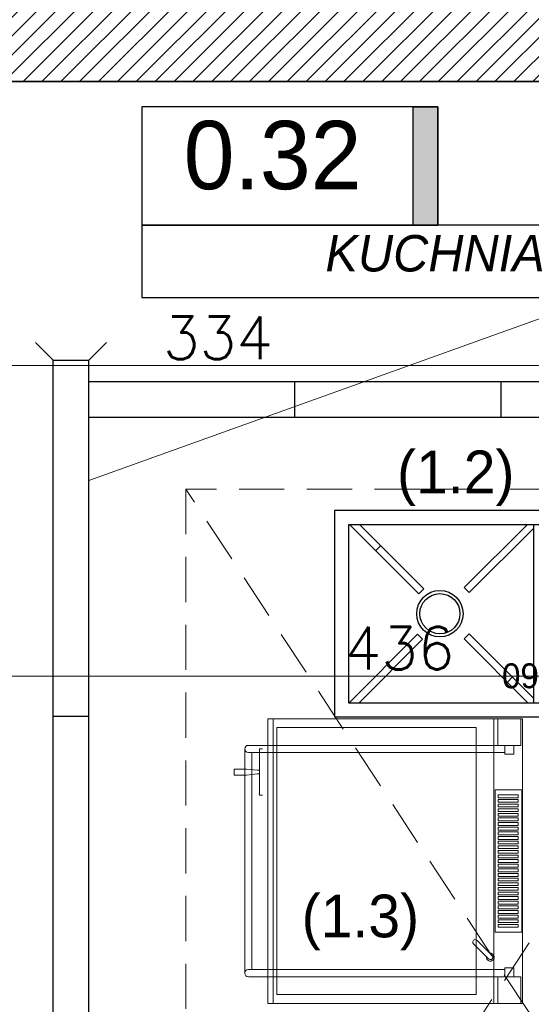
# Model space of a CAD drawing. Header units: millimetres. Extents: x -587 to 358276, y -26688 to 221215.
# Tile 131 of 256: x 9043 to 9187, y 10541 to 10818. Entities that reach past the tile are written whole.
import ezdxf

# ---------------------------------------------------------------- set-up
doc = ezdxf.new("R2010")
doc.units = ezdxf.units.MM
doc.header["$MEASUREMENT"] = 0
doc.linetypes.add('DASHED', pattern=[19.05, 12.7, -6.35])
for name, color, linetype, lineweight in [('A_istniejące ściany', 7, 'Continuous', 35), ('A_wyposażenie', 7, 'Continuous', 9), ('l.wypełnien', 253, 'Continuous', 5), ('wymiarowanie', 176, 'Continuous', 9)]:
    doc.layers.add(name, color=color, linetype=linetype, lineweight=lineweight)
for name, color, linetype in [('tabelki opis', 7, 'Continuous'), ('TECHNOLOGIA KUCHNI', 3, 'Continuous'), ('Wymiary mebli mm', 8, 'Continuous')]:
    doc.layers.add(name, color=color, linetype=linetype)
doc.styles.add('ROMANS', font='romans')
doc.styles.add('styl2', font='simplex.shx')
doc.dimstyles.new('Skala 1-50', dxfattribs={"dimtxt": 12, "dimasz": 5, "dimexe": 1, "dimexo": 1, "dimgap": 1.5, "dimtad": 1, "dimdec": 1, "dimrnd": 0.5, "dimtxsty": 'styl2', "dimblk": 'ARCHTICK', "dimcen": 5, "dimadec": 0, "dimazin": 0, "dimtfac": 1, "dimtdec": 1, "dimtmove": 1, "dimatfit": 3, "dimldrblk": 'ARCHTICK', "dimfxl": 5, "dimfxlon": 1, "dimlwd": -1, "dimlwe": -1, "dimarcsym": 0})

# ---------------------------------------------------------------- blocks, each defined once
blk = doc.blocks.new('A$C1A603044')
at = {"layer": 'TECHNOLOGIA KUCHNI', "color": 8}
for p, q in [((116, 58), (0, 58)), ((0, 58), (0, 0)), ((116, 0), (116, 58)), ((112, 54), (4, 54)), ((4, 54), (4, 4)), ((22.15, 34.67), (4, 52.83)), ((5.62, 54), (23.55, 36.07)), ((35.26, 36.19), (53.07, 54)), ((55.87, 54), (36.66, 34.79)), ((56, 54), (56, 4)), ((60, 54), (60, 4)), ((78.15, 34.67), (60, 52.83)), ((61.62, 54), (79.55, 36.07)), ((91.26, 36.19), (109.07, 54)), ((111.87, 54), (92.66, 34.79)), ((112, 4), (112, 54)), ((10, 46.82), (11.4, 48.22)), ((47.41, 48.34), (48.81, 46.94)), ((66, 46.82), (67.4, 48.22)), ((23.55, 36.07), (22.15, 34.67)), ((36.66, 34.79), (35.26, 36.19)), ((79.55, 36.07), (78.15, 34.67)), ((92.66, 34.79), (91.26, 36.19)), ((4, 4.93), (22.13, 23.06)), ((22.13, 23.06), (23.53, 21.66)), ((34.83, 22), (36.22, 23.4)), ((36.22, 23.4), (55.62, 4)), ((60, 4.93), (78.13, 23.06)), ((78.13, 23.06), (79.53, 21.66)), ((90.83, 22), (92.22, 23.4)), ((92.22, 23.4), (111.62, 4)), ((23.53, 21.66), (5.87, 4)), ((52.83, 4), (34.83, 22)), ((79.53, 21.66), (61.87, 4)), ((108.83, 4), (90.83, 22)), ((48.37, 11.25), (46.97, 9.85)), ((104.37, 11.25), (102.97, 9.85)), ((11.38, 9.51), (9.98, 10.91)), ((4, 4), (112, 4)), ((0, 0), (116, 0))]:
    blk.add_line(p, q, dxfattribs=at)
for centre, radius in [((29.47, 29), 6.52), ((29.47, 29), 5.64), ((86.34, 29), 6.52), ((86.34, 29), 5.64)]:
    blk.add_circle(centre, radius, dxfattribs=at)
at = {"layer": 'Wymiary mebli mm', "color": 8}
blk.add_text('1160', height=7, dxfattribs=at).set_placement((48.08, 42.95))
blk = doc.blocks.new('_ArchTick')
at = {"color": 0, "linetype": 'ByBlock', "const_width": 0.15}
blk.add_lwpolyline([(-0.5, -0.5), (0.5, 0.5)], dxfattribs=at)
blk = doc.blocks.new('*D3871')
at = {"layer": 'Defpoints', "color": 0}
for p in [(8932.19, 10743.15), (9266.19, 10743.15), (9266.19, 10720.82)]:
    blk.add_point(p, dxfattribs=at)
at = {"layer": 'wymiarowanie', "color": 0}
for p, q in [((8932.19, 10725.82), (8932.19, 10719.82)), ((9266.19, 10725.82), (9266.19, 10719.82)), ((8932.19, 10720.82), (9266.19, 10720.82))]:
    blk.add_line(p, q, dxfattribs=at)
at = {"layer": 'wymiarowanie', "color": 0, "xscale": 5, "yscale": 5, "zscale": 5, "rotation": 180}
blk.add_blockref('_ArchTick', (8932.19, 10720.82), dxfattribs=at)
at = {"layer": 'wymiarowanie', "color": 0, "xscale": 5, "yscale": 5, "zscale": 5}
blk.add_blockref('_ArchTick', (9266.19, 10720.82), dxfattribs=at)
at = {"layer": 'wymiarowanie', "color": 0, "insert": (9099.19, 10728.62), "char_height": 12, "attachment_point": 5, "style": 'styl2'}
blk.add_mtext('334', dxfattribs=at)
blk = doc.blocks.new('*D3885')
at = {"layer": 'Defpoints', "color": 0}
for p in [(9368.21, 10633.58), (8932.19, 10605.06), (9368.21, 10605.06)]:
    blk.add_point(p, dxfattribs=at)
at = {"layer": 'wymiarowanie', "color": 0}
for p, q in [((8932.19, 10628.58), (8932.19, 10634.58)), ((9368.21, 10628.58), (9368.21, 10634.58)), ((8932.19, 10633.58), (9368.21, 10633.58))]:
    blk.add_line(p, q, dxfattribs=at)
at = {"layer": 'wymiarowanie', "color": 0, "xscale": 5, "yscale": 5, "zscale": 5, "rotation": 180}
blk.add_blockref('_ArchTick', (8932.19, 10633.58), dxfattribs=at)
at = {"layer": 'wymiarowanie', "color": 0, "xscale": 5, "yscale": 5, "zscale": 5}
blk.add_blockref('_ArchTick', (9368.21, 10633.58), dxfattribs=at)
at = {"layer": 'wymiarowanie', "color": 0, "insert": (9150.2, 10641.38), "char_height": 12, "attachment_point": 5, "style": 'styl2'}
blk.add_mtext('436', dxfattribs=at)

msp = doc.modelspace()

# ---------------------------------------------------------------- hatches: boundary and pattern name
at = {"layer": 'l.wypełnien'}
h = msp.add_hatch(dxfattribs=at)
h.set_pattern_fill('ANSI31', color=256, scale=30, style=0)
h.set_pattern_definition([(45, (0, 6.0705), (-2.6516504, 2.6516504), [])])
edge = h.paths.add_edge_path()
edge.add_line((8932.19, 10926.77), (8932.19, 10984.74))
edge.add_line((8932.19, 10984.74), (8932.19, 11029.24))
edge.add_line((8932.19, 11029.24), (8932.19, 11092.62))
edge.add_line((8932.19, 11092.62), (8932.19, 11096.12))
edge.add_line((8932.19, 11096.12), (8887.19, 11096.12))
edge.add_line((8887.19, 11096.12), (8887.19, 10926.77))
edge.add_line((8887.19, 10926.77), (8932.19, 10926.77))
h.paths.add_polyline_path([(9644.52, 11101.7), (9645.19, 11101.7), (9645.19, 11328.39), (9879.19, 11328.39), (9879.19, 11240.39), (9924.19, 11240.39), (9924.19, 11374.77), (9592.09, 11374.77), (9506.19, 11374.77), (9506.19, 11329.59), (9604.19, 11329.59), (9604.19, 11101.7)])
h.paths.add_polyline_path([(8887.19, 10692.11), (8932.19, 10692.11), (8932.19, 10800.59), (9246.19, 10800.59), (9246.19, 10839.59), (9259.19, 10839.59), (9259.19, 10913.09), (9235.19, 10913.09), (9235.19, 10839.59), (8932.19, 10839.59), (8932.19, 10926.77), (8887.19, 10926.77)])
h.paths.add_polyline_path([(8975.77, 11329.59), (9235.19, 11329.59), (9259.19, 11329.59), (9360.94, 11329.59), (9360.94, 11374.77), (8975.77, 11374.77)])
h.paths.add_polyline_path([(8887.19, 11374.77), (8887.19, 11242.37), (8907.93, 11242.37), (8932.19, 11242.37), (8932.19, 11329.59), (8975.77, 11329.59), (8975.77, 11374.77)])
h.paths.add_polyline_path([(9604.19, 11101.7), (9644.52, 11101.7), (9644.52, 11096.13), (9645.19, 11096.13), (9645.19, 11011.5), (9612.19, 11011.5), (9612.19, 11024.5), (9604.19, 11024.5)])
h.paths.add_polyline_path([(9924.19, 11101.7), (9924.19, 11164.96), (9879.19, 11164.96), (9879.19, 11101.7)])
h.paths.add_polyline_path([(9246.19, 10839.59), (9246.19, 10800.59), (9266.19, 10800.59), (9266.19, 10839.59)])
h.paths.add_polyline_path([(9879.19, 11084.56), (9924.19, 11084.66), (9924.19, 11101.7), (9879.19, 11101.7)])
h.paths.add_polyline_path([(9259.19, 10913.09), (9259.19, 10933.09), (9250.18, 10933.09), (9235.19, 10933.09), (9235.19, 10913.09)])
h.paths.add_polyline_path([(9235.19, 11078.39), (9235.19, 11058.39), (9259.19, 11058.39), (9259.19, 11078.39)])
h.paths.add_polyline_path([(9235.19, 11035.09), (9250.18, 11035.09), (9259.19, 11035.09), (9259.19, 11041.22), (9259.19, 11055.09), (9235.19, 11055.09)])
h.paths.add_polyline_path([(9235.19, 11329.59), (9235.19, 11309.59), (9259.19, 11309.59), (9259.19, 11329.59)])
h.paths.add_polyline_path([(9235.19, 11192.99), (9259.19, 11192.99), (9259.19, 11192.99), (9259.19, 11197.59), (9259.19, 11205.59), (9259.19, 11205.59), (9235.19, 11205.59), (9235.19, 11197.59)])
h.paths.add_polyline_path([(9235.19, 11180.39), (9247.19, 11180.39), (9259.19, 11180.39), (9259.19, 11180.39), (9259.19, 11192.99), (9259.19, 11192.99), (9235.19, 11192.99), (9235.19, 11180.39)])
h.paths.add_polyline_path([(9259.19, 11055.09), (9259.19, 11057.99), (9259.19, 11058.39), (9235.19, 11058.39), (9235.19, 11055.09), (9259.19, 11055.09)])
at = {"layer": 'tabelki opis'}
msp.add_hatch(color=252, dxfattribs=at).paths.add_polyline_path([(9160.99, 10760.24), (9160.99, 10793.51), (9154.03, 10793.51), (9154.03, 10760.24)])

# ---------------------------------------------------------------- linework, layer by layer
at = {"linetype": 'ByBlock', "ltscale": 0.03}
for p, q in [((9052.9, 10722.29), (9047.94, 10727.26)), ((9062.9, 10722.29), (9067.87, 10727.26)), ((9052.9, 10722.29), (9062.9, 10722.29)), ((9052.9, 10422.29), (9052.9, 10722.29)), ((9062.9, 10422.29), (9062.9, 10722.29)), ((9062.9, 10716.34), (9294.55, 10716.34)), ((9120.81, 10706.34), (9120.81, 10716.34)), ((9178.73, 10706.34), (9178.73, 10716.34)), ((9062.9, 10706.34), (9294.55, 10706.34)), ((9052.9, 10622.29), (9062.9, 10622.29))]:
    msp.add_line(p, q, dxfattribs=at)
at = {"layer": 'A_istniejące ściany', "color": 7}
msp.add_lwpolyline([(8932.19, 10800.59), (9266.19, 10800.59)], dxfattribs=at)
at = {"layer": 'A_wyposażenie', "color": 7, "linetype": 'DASHED'}
for p, q in [((9270.19, 10411.59), (9090.19, 10686.09)), ((9270.21, 10686.09), (9090.19, 10411.59))]:
    msp.add_line(p, q, dxfattribs=at)
at = {"layer": 'A_wyposażenie'}
for p, q in [((9106.74, 10613.1), (9106.74, 10550.09)), ((9108.74, 10551.09), (9108.74, 10612.09)), ((9107.22, 10607.45), (9103.78, 10607.45)), ((9103.78, 10607.45), (9103.78, 10605.74)), ((9110.19, 10607.12), (9107.22, 10607.45)), ((9110.85, 10607.12), (9110.19, 10607.12)), ((9103.78, 10605.74), (9107.24, 10605.74)), ((9107.24, 10605.74), (9110.19, 10606.07)), ((9110.19, 10606.07), (9110.81, 10606.07))]:
    msp.add_line(p, q, dxfattribs=at)
at = {"layer": 'A_wyposażenie', "color": 7, "linetype": 'DASHED'}
msp.add_lwpolyline([(9090.19, 10411.59), (9270.19, 10411.59), (9270.21, 10686.09), (9090.19, 10686.09)], close=True, dxfattribs=at)
at = {"layer": 'A_wyposażenie'}
for points in [[(9113.24, 10621.59), (9184.74, 10621.59), (9184.74, 10541.59), (9113.24, 10541.59)], [(9114.74, 10621.59), (9176.74, 10621.59), (9176.74, 10541.59), (9114.74, 10541.59)], [(9177.79, 10621.59), (9184.29, 10621.59), (9184.29, 10614.09), (9177.79, 10614.09)], [(9115.74, 10544.09), (9171.74, 10544.09), (9171.74, 10619.09), (9115.74, 10619.09)], [(9179.79, 10614.09), (9182.29, 10614.09), (9182.29, 10611.59), (9179.79, 10611.59)], [(9177.09, 10601.59), (9184.59, 10601.59), (9184.59, 10561.59), (9177.09, 10561.59)], [(9177.95, 10600.19), (9183.57, 10600.19), (9183.57, 10599.39), (9177.95, 10599.39)], [(9177.95, 10598.89), (9183.57, 10598.89), (9183.57, 10598.09), (9177.95, 10598.09)], [(9177.95, 10597.59), (9183.57, 10597.59), (9183.57, 10596.79), (9177.95, 10596.79)], [(9177.95, 10596.29), (9183.57, 10596.29), (9183.57, 10595.49), (9177.95, 10595.49)], [(9177.95, 10594.99), (9183.57, 10594.99), (9183.57, 10594.19), (9177.95, 10594.19)], [(9177.95, 10593.69), (9183.57, 10593.69), (9183.57, 10592.89), (9177.95, 10592.89)], [(9177.95, 10592.39), (9183.57, 10592.39), (9183.57, 10591.59), (9177.95, 10591.59)], [(9177.95, 10591.09), (9183.57, 10591.09), (9183.57, 10590.29), (9177.95, 10590.29)], [(9177.95, 10589.79), (9183.57, 10589.79), (9183.57, 10588.99), (9177.95, 10588.99)], [(9177.95, 10588.49), (9183.57, 10588.49), (9183.57, 10587.69), (9177.95, 10587.69)], [(9177.95, 10587.19), (9183.57, 10587.19), (9183.57, 10586.39), (9177.95, 10586.39)], [(9177.95, 10585.89), (9183.57, 10585.89), (9183.57, 10585.09), (9177.95, 10585.09)], [(9177.95, 10584.59), (9183.57, 10584.59), (9183.57, 10583.79), (9177.95, 10583.79)], [(9177.95, 10583.29), (9183.57, 10583.29), (9183.57, 10582.49), (9177.95, 10582.49)], [(9177.95, 10581.99), (9183.57, 10581.99), (9183.57, 10581.19), (9177.95, 10581.19)], [(9177.95, 10580.69), (9183.57, 10580.69), (9183.57, 10579.89), (9177.95, 10579.89)], [(9177.95, 10579.39), (9183.57, 10579.39), (9183.57, 10578.59), (9177.95, 10578.59)], [(9177.95, 10578.09), (9183.57, 10578.09), (9183.57, 10577.29), (9177.95, 10577.29)], [(9177.95, 10576.79), (9183.57, 10576.79), (9183.57, 10575.99), (9177.95, 10575.99)], [(9177.95, 10575.49), (9183.57, 10575.49), (9183.57, 10574.69), (9177.95, 10574.69)], [(9177.95, 10574.19), (9183.57, 10574.19), (9183.57, 10573.39), (9177.95, 10573.39)], [(9177.95, 10572.89), (9183.57, 10572.89), (9183.57, 10572.09), (9177.95, 10572.09)], [(9177.95, 10571.59), (9183.57, 10571.59), (9183.57, 10570.79), (9177.95, 10570.79)], [(9177.95, 10570.29), (9183.57, 10570.29), (9183.57, 10569.49), (9177.95, 10569.49)], [(9177.95, 10568.99), (9183.57, 10568.99), (9183.57, 10568.19), (9177.95, 10568.19)], [(9177.95, 10567.69), (9183.57, 10567.69), (9183.57, 10566.89), (9177.95, 10566.89)], [(9177.95, 10566.39), (9183.57, 10566.39), (9183.57, 10565.59), (9177.95, 10565.59)], [(9177.95, 10565.09), (9183.57, 10565.09), (9183.57, 10564.29), (9177.95, 10564.29)], [(9177.95, 10563.79), (9183.57, 10563.79), (9183.57, 10562.99), (9177.95, 10562.99)], [(9179.79, 10551.59), (9182.29, 10551.59), (9182.29, 10549.09), (9179.79, 10549.09)], [(9177.79, 10549.09), (9184.29, 10549.09), (9184.29, 10541.59), (9177.79, 10541.59)]]:
    msp.add_lwpolyline(points, close=True, dxfattribs=at)
for points in [[(9179.79, 10614.09), (9107.74, 10614.09, 1), (9107.74, 10612.09), (9179.79, 10612.09)], [(9111.74, 10613.09), (9110.99, 10613.09, 0.52291), (9110.85, 10612.9), (9110.85, 10600.49), (9110.82, 10600.36, 0.57735), (9111.09, 10600.09), (9111.74, 10600.09)], [(9175.24, 10554.1), (9171, 10558.34, -1.047763), (9172.02, 10559.27), (9176.23, 10555.09, -1.002814), (9175.24, 10554.1)], [(9179.79, 10551.09), (9107.74, 10551.09, 1), (9107.74, 10549.09), (9179.79, 10549.09)]]:
    msp.add_lwpolyline(points, format="xyb", dxfattribs=at)
msp.add_arc((9175.74, 10554.59), 1.1, 174.5212, 95.64, dxfattribs=at)
at = {"layer": 'tabelki opis', "color": 7}
for points in [[(9160.99, 10793.51), (9077.83, 10793.51), (9077.83, 10760.24), (9160.99, 10760.24), (9160.99, 10793.51)], [(9077.83, 10739.97), (9242.57, 10739.97), (9242.57, 10760.24), (9077.83, 10760.24), (9077.83, 10739.97)]]:
    msp.add_lwpolyline(points, dxfattribs=at)
at = {"layer": 'tabelki opis'}
msp.add_lwpolyline([(9160.99, 10760.24), (9154.03, 10760.24), (9154.03, 10793.51), (9160.99, 10793.51)], close=True, dxfattribs=at)
at = {"layer": 'wymiarowanie'}
msp.add_line((9256.58, 10758.03), (9062.9, 10688.48), dxfattribs=at)

# ---------------------------------------------------------------- block references
at = {"layer": 'A_wyposażenie', "color": 7, "rotation": 180}
msp.add_blockref('A$C1A603044', (9247.9, 10680.09), dxfattribs=at)
msp.add_blockref('A$C1A603044', (9247.9, 10680.09), dxfattribs=at)

# ---------------------------------------------------------------- texts
at = {"layer": 'tabelki opis', "color": 7, "attachment_point": 1}
for s, insert, char_height, width in [('{\\fCentury Gothic|b0|i0|c238|p34;0.32}', (9089.56, 10789.55), 19.2, 56.7), ('\\pxqc;{\\fCentury Gothic|b0|i1|c238|p34;KUCHNIA}', (9077.83, 10757.48), 10.24, 164.736)]:
    msp.add_mtext(s, dxfattribs=dict(at, insert=insert, char_height=char_height, width=width))
at = {"layer": 'wymiarowanie', "char_height": 12, "width": 500.0426, "attachment_point": 3, "style": 'ROMANS'}
for s, insert in [('\\pxql;{\\fCentury Gothic|b0|i0|c238|p0;(1.2) \\P }', (9649.55, 10696.93)), ('\\pxql;{\\fCentury Gothic|b0|i0|c238|p0;(1.3) \\P }', (9622.76, 10572.16))]:
    msp.add_mtext(s, dxfattribs=dict(at, insert=insert))

# ---------------------------------------------------------------- dimensions: what is measured, and where the dimension line sits
at = {"layer": 'wymiarowanie'}
for base, p1, p2, picture, middle in [((9266.19, 10720.82), (8932.19, 10743.15), (9266.19, 10743.15), '*D3871', (9099.19, 10728.62)), ((9368.21, 10633.58), (8932.19, 10605.06), (9368.21, 10605.06), '*D3885', (9150.2, 10641.38))]:
    dim = msp.add_linear_dim(base=base, p1=p1, p2=p2, dimstyle='Skala 1-50', dxfattribs=at)
    dim.commit()
    dim.dimension.update_dxf_attribs({"geometry": picture, "text_midpoint": middle})

doc.saveas('drawing.dxf')
